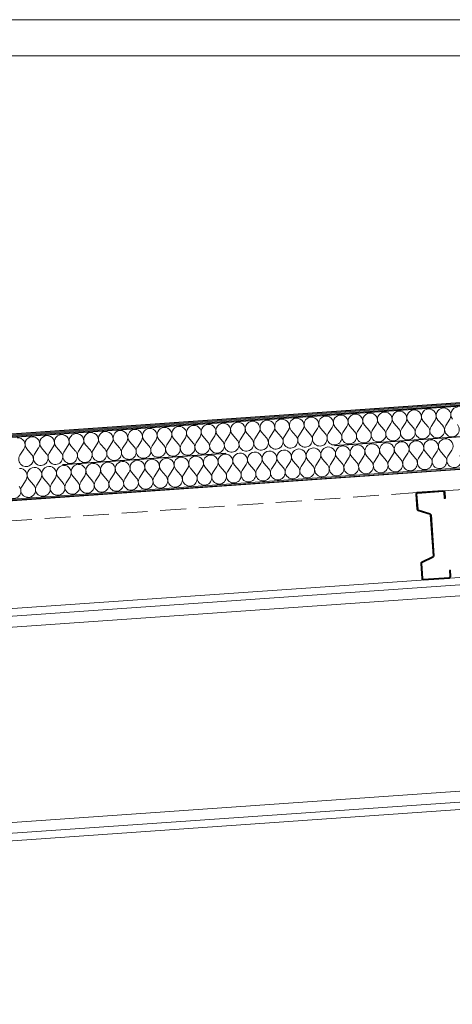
# Model space of a CAD drawing. Header units: millimetres. Extents: x 30792 to 66615, y -300 to 6970.
# Tile 19 of 58: x 39932 to 40772, y 5022 to 6935. Entities that reach past the tile are written whole.
import ezdxf

# ---------------------------------------------------------------- set-up
doc = ezdxf.new("R2010")
doc.units = ezdxf.units.MM
doc.header["$MEASUREMENT"] = 0
for name, pattern in [('Discontinu', [529.166651, 317.499995, -211.666656]), ('Pointillé', [75, 50, -25]), ('Wipeout_Contour', [1000, 0, -1000])]:
    doc.linetypes.add(name, pattern=pattern)
for name, color, linetype in [('Finitions - Etanchéité.5-Etanchéité', 7, 'Continuous'), ('Métal _ Charpente Couverture.Charp_Couv_Bard_Métal', 7, 'Continuous'), ('Métal _ Charpente.Charp_Couv_Bard_Métal', 7, 'Continuous'), ('Métal _ Finitions.Charp_Couv_Bard_Méta', 7, 'Continuous')]:
    doc.layers.add(name, color=color, linetype=linetype)

# ---------------------------------------------------------------- blocks, each defined once
blk = doc.blocks.new('*X44')
at = {"layer": 'Finitions - Etanchéité.5-Etanchéité', "linetype": 'Continuous', "lineweight": 15, "true_color": 0x2e45b3}
blk.add_hatch(color=175, dxfattribs=at).paths.add_polyline_path([(33938.3, 5707.5), (33938.3, 5705.5), (48778.3, 6743.3), (48778.3, 6745.3)])
blk = doc.blocks.new('*X45')
at = {"layer": 'Finitions - Etanchéité.5-Etanchéité', "linetype": 'Continuous', "lineweight": 15, "true_color": 0x6a6a6a}
blk.add_hatch(color=251, dxfattribs=at).paths.add_polyline_path([(33938.3, 5709.5), (33938.3, 5707.5), (48778.3, 6745.3), (48778.3, 6747.3)])
blk = doc.blocks.new('*X46')
at = {"layer": 'Finitions - Etanchéité.5-Etanchéité', "linetype": 'Continuous', "lineweight": 15, "true_color": 0xe8e8e8}
blk.add_hatch(color=254, dxfattribs=at).paths.add_polyline_path([(33938.3, 5711.6), (33938.3, 5709.5), (48778.3, 6747.3), (48778.3, 6749.3)])
blk = doc.blocks.new('*X47')
at = {"layer": 'Finitions - Etanchéité.5-Etanchéité', "color": 2, "linetype": 'Continuous', "lineweight": 15, "true_color": 0xfee600}
for p, q in [((40502.6, 6128.8), (40510.3, 6140.8)), ((40525.4, 6130.4), (40516, 6141.2)), ((40531.1, 6130.8), (40538.8, 6142.7)), ((40553.9, 6132.3), (40544.5, 6143.1)), ((40559.6, 6132.7), (40567.3, 6144.7)), ((40582.4, 6134.3), (40573, 6145.1)), ((40588.1, 6134.7), (40595.8, 6146.7)), ((40610.9, 6136.3), (40601.5, 6147.1)), ((40616.6, 6136.7), (40624.3, 6148.7)), ((40639.4, 6138.3), (40630, 6149.1)), ((40645.1, 6138.7), (40652.8, 6150.7)), ((40667.9, 6140.3), (40658.5, 6151.1)), ((40673.6, 6140.7), (40681.3, 6152.7)), ((40696.4, 6142.3), (40687, 6153.1)), ((40702.1, 6142.7), (40709.8, 6154.7)), ((40724.9, 6144.3), (40715.5, 6155.1)), ((40730.6, 6144.7), (40738.3, 6156.7)), ((40753.4, 6146.3), (40744, 6157.1)), ((40759.1, 6146.7), (40766.8, 6158.7)), ((40246.1, 6110.8), (40253.8, 6122.8)), ((40268.9, 6112.4), (40259.5, 6123.2)), ((40274.6, 6112.8), (40282.3, 6124.8)), ((40297.4, 6114.4), (40288, 6125.2)), ((40303.1, 6114.8), (40310.8, 6126.8)), ((40325.9, 6116.4), (40316.5, 6127.2)), ((40331.6, 6116.8), (40339.3, 6128.8)), ((40354.4, 6118.4), (40345, 6129.2)), ((40360.1, 6118.8), (40367.8, 6130.8)), ((40382.9, 6120.4), (40373.5, 6131.2)), ((40388.6, 6120.8), (40396.3, 6132.8)), ((40411.4, 6122.4), (40402, 6133.2)), ((40417.1, 6122.8), (40424.8, 6134.8)), ((40439.9, 6124.4), (40430.5, 6135.2)), ((40445.6, 6124.8), (40453.3, 6136.8)), ((40468.4, 6126.4), (40459, 6137.2)), ((40474.1, 6126.8), (40481.8, 6138.8)), ((40496.9, 6128.4), (40487.5, 6139.2)), ((39961, 6090.9), (39968.8, 6102.9)), ((39983.8, 6092.5), (39974.5, 6103.3)), ((39989.5, 6092.9), (39997.3, 6104.9)), ((40012.3, 6094.5), (40003, 6105.3)), ((40018, 6094.9), (40025.8, 6106.9)), ((40040.8, 6096.5), (40031.5, 6107.3)), ((40046.5, 6096.9), (40054.3, 6108.9)), ((40069.3, 6098.5), (40060, 6109.3)), ((40075, 6098.9), (40082.8, 6110.9)), ((40097.8, 6100.5), (40088.5, 6111.3)), ((40103.5, 6100.9), (40111.3, 6112.9)), ((40126.3, 6102.4), (40117, 6113.3)), ((40132, 6102.8), (40139.8, 6114.8)), ((40154.8, 6104.4), (40145.5, 6115.2)), ((40160.5, 6104.8), (40168.3, 6116.8)), ((40183.3, 6106.4), (40174, 6117.2)), ((40189.1, 6106.8), (40196.8, 6118.8)), ((40211.9, 6108.4), (40202.5, 6119.2)), ((40217.6, 6108.8), (40225.3, 6120.8)), ((40240.4, 6110.4), (40231, 6121.2)), ((39932.5, 6088.9), (39940.3, 6100.9)), ((39955.3, 6090.5), (39946, 6101.3))]:
    blk.add_line(p, q, dxfattribs=at)
for centre, start, end in [((40726.3, 6164.5), 94, 220.8699), ((40726.3, 6164.5), 327.1301, 94), ((40754.8, 6166.4), 94, 220.8699), ((40754.8, 6166.4), 327.1301, 94), ((40783.3, 6168.4), 94, 220.8699), ((40469.8, 6146.5), 94, 220.8699), ((40469.8, 6146.5), 327.1301, 94), ((40498.3, 6148.5), 94, 220.8699), ((40498.3, 6148.5), 327.1301, 94), ((40526.8, 6150.5), 94, 220.8699), ((40526.8, 6150.5), 327.1301, 94), ((40555.3, 6152.5), 94, 220.8699), ((40555.3, 6152.5), 327.1301, 94), ((40583.8, 6154.5), 94, 220.8699), ((40583.8, 6154.5), 327.1301, 94), ((40612.3, 6156.5), 94, 220.8699), ((40612.3, 6156.5), 327.1301, 94), ((40640.8, 6158.5), 94, 220.8699), ((40640.8, 6158.5), 327.1301, 94), ((40669.3, 6160.5), 94, 220.8699), ((40669.3, 6160.5), 327.1301, 94), ((40697.8, 6162.5), 94, 220.8699), ((40697.8, 6162.5), 327.1301, 94), ((40184.8, 6126.6), 94, 220.8699), ((40184.8, 6126.6), 327.1301, 94), ((40213.3, 6128.6), 94, 220.8699), ((40213.3, 6128.6), 327.1301, 94), ((40241.8, 6130.6), 94, 220.8699), ((40241.8, 6130.6), 327.1301, 94), ((40270.3, 6132.6), 94, 220.8699), ((40270.3, 6132.6), 327.1301, 94), ((40298.8, 6134.6), 94, 220.8699), ((40298.8, 6134.6), 327.1301, 94), ((40327.3, 6136.6), 94, 220.8699), ((40327.3, 6136.6), 327.1301, 94), ((40355.8, 6138.5), 94, 220.8699), ((40355.8, 6138.5), 327.1301, 94), ((40384.3, 6140.5), 94, 220.8699), ((40384.3, 6140.5), 327.1301, 94), ((40412.8, 6142.5), 94, 220.8699), ((40412.8, 6142.5), 327.1301, 94), ((40441.3, 6144.5), 94, 220.8699), ((40441.3, 6144.5), 327.1301, 94), ((40685.6, 6133), 147.1301, 40.8699), ((40714.1, 6135), 147.1301, 40.8699), ((40742.6, 6136.9), 147.1301, 40.8699), ((40771.1, 6138.9), 147.1301, 40.8699), ((39928.3, 6108.6), 327.1301, 94), ((39956.8, 6110.6), 94, 220.8699), ((39956.8, 6110.6), 327.1301, 94), ((39985.3, 6112.6), 94, 220.8699), ((39985.3, 6112.6), 327.1301, 94), ((40013.8, 6114.6), 94, 220.8699), ((40013.8, 6114.6), 327.1301, 94), ((40042.3, 6116.6), 94, 220.8699), ((40042.3, 6116.6), 327.1301, 94), ((40070.8, 6118.6), 94, 220.8699), ((40070.8, 6118.6), 327.1301, 94), ((40099.3, 6120.6), 94, 220.8699), ((40099.3, 6120.6), 327.1301, 94), ((40127.8, 6122.6), 94, 220.8699), ((40127.8, 6122.6), 327.1301, 94), ((40156.3, 6124.6), 94, 220.8699), ((40156.3, 6124.6), 327.1301, 94), ((40400.6, 6113), 147.1301, 40.8699), ((40429.1, 6115), 147.1301, 40.8699), ((40457.6, 6117), 147.1301, 40.8699), ((40486.1, 6119), 147.1301, 40.8699), ((40514.6, 6121), 147.1301, 40.8699), ((40543.1, 6123), 147.1301, 40.8699), ((40571.6, 6125), 147.1301, 40.8699), ((40600.1, 6127), 147.1301, 40.8699), ((40628.6, 6129), 147.1301, 40.8699), ((40657.1, 6131), 147.1301, 40.8699), ((40115.5, 6093.1), 147.1301, 40.8699), ((40144, 6095.1), 147.1301, 40.8699), ((40172.5, 6097.1), 147.1301, 40.8699), ((40201, 6099.1), 147.1301, 40.8699), ((40229.6, 6101.1), 147.1301, 40.8699), ((40258.1, 6103.1), 147.1301, 40.8699), ((40286.6, 6105.1), 147.1301, 40.8699), ((40315.1, 6107.1), 147.1301, 40.8699), ((40343.6, 6109), 147.1301, 40.8699), ((40372.1, 6111), 147.1301, 40.8699), ((39944.5, 6081.1), 147.1301, 40.8699), ((39973, 6083.1), 147.1301, 40.8699), ((40001.5, 6085.1), 147.1301, 40.8699), ((40030, 6087.1), 147.1301, 40.8699), ((40058.5, 6089.1), 147.1301, 40.8699), ((40087, 6091.1), 147.1301, 40.8699)]:
    blk.add_arc(centre, 14.3, start, end, dxfattribs=at)
blk = doc.blocks.new('*X48')
at = {"layer": 'Finitions - Etanchéité.5-Etanchéité', "color": 2, "linetype": 'Continuous', "lineweight": 15, "true_color": 0xfee600}
for p, q in [((40558.1, 6072.5), (40548.7, 6083.3)), ((40563.8, 6072.9), (40571.5, 6084.9)), ((40586.6, 6074.5), (40577.2, 6085.3)), ((40592.3, 6074.9), (40600, 6086.9)), ((40615.1, 6076.5), (40605.7, 6087.3)), ((40620.8, 6076.9), (40628.5, 6088.9)), ((40643.6, 6078.5), (40634.2, 6089.3)), ((40649.3, 6078.9), (40657, 6090.9)), ((40672.1, 6080.5), (40662.7, 6091.3)), ((40677.8, 6080.9), (40685.5, 6092.9)), ((40700.6, 6082.5), (40691.2, 6093.3)), ((40706.3, 6082.9), (40714, 6094.9)), ((40729.1, 6084.4), (40719.7, 6095.3)), ((40734.8, 6084.8), (40742.5, 6096.8)), ((40757.6, 6086.4), (40748.2, 6097.2)), ((40763.3, 6086.8), (40771, 6098.8)), ((40278.7, 6053), (40286.5, 6065)), ((40301.5, 6054.6), (40292.2, 6065.4)), ((40307.2, 6055), (40315, 6067)), ((40330, 6056.5), (40320.7, 6067.3)), ((40335.7, 6056.9), (40343.5, 6068.9)), ((40358.5, 6058.5), (40349.2, 6069.3)), ((40364.2, 6058.9), (40372, 6070.9)), ((40387, 6060.5), (40377.7, 6071.3)), ((40392.7, 6060.9), (40400.5, 6072.9)), ((40415.5, 6062.5), (40406.2, 6073.3)), ((40421.3, 6062.9), (40429, 6074.9)), ((40444.1, 6064.5), (40434.7, 6075.3)), ((40449.8, 6064.9), (40457.5, 6076.9)), ((40472.6, 6066.5), (40463.2, 6077.3)), ((40478.3, 6066.9), (40486, 6078.9)), ((40501.1, 6068.5), (40491.7, 6079.3)), ((40506.8, 6068.9), (40514.5, 6080.9)), ((40529.6, 6070.5), (40520.2, 6081.3)), ((40535.3, 6070.9), (40543, 6082.9)), ((39993.7, 6033), (40001.5, 6045)), ((40016.5, 6034.6), (40007.2, 6045.4)), ((40022.2, 6035), (40030, 6047)), ((40045, 6036.6), (40035.7, 6047.4)), ((40050.7, 6037), (40058.5, 6049)), ((40073.5, 6038.6), (40064.2, 6049.4)), ((40079.2, 6039), (40087, 6051)), ((40102, 6040.6), (40092.7, 6051.4)), ((40107.7, 6041), (40115.5, 6053)), ((40130.5, 6042.6), (40121.2, 6053.4)), ((40136.2, 6043), (40144, 6055)), ((40159, 6044.6), (40149.7, 6055.4)), ((40164.7, 6045), (40172.5, 6057)), ((40187.5, 6046.6), (40178.2, 6057.4)), ((40193.2, 6047), (40201, 6059)), ((40216, 6048.6), (40206.7, 6059.4)), ((40221.7, 6049), (40229.5, 6061)), ((40244.5, 6050.6), (40235.2, 6061.4)), ((40250.2, 6051), (40258, 6063)), ((40273, 6052.6), (40263.7, 6063.4)), ((39936.7, 6029), (39944.5, 6041)), ((39959.5, 6030.6), (39950.2, 6041.4)), ((39965.2, 6031), (39973, 6043)), ((39988, 6032.6), (39978.7, 6043.4))]:
    blk.add_line(p, q, dxfattribs=at)
for centre, start, end in [((40502.5, 6088.7), 94, 220.8699), ((40502.5, 6088.7), 327.1301, 94), ((40531, 6090.6), 94, 220.8699), ((40531, 6090.6), 327.1301, 94), ((40559.5, 6092.6), 94, 220.8699), ((40559.5, 6092.6), 327.1301, 94), ((40588, 6094.6), 94, 220.8699), ((40588, 6094.6), 327.1301, 94), ((40616.5, 6096.6), 94, 220.8699), ((40616.5, 6096.6), 327.1301, 94), ((40645, 6098.6), 94, 220.8699), ((40645, 6098.6), 327.1301, 94), ((40673.5, 6100.6), 94, 220.8699), ((40673.5, 6100.6), 327.1301, 94), ((40702, 6102.6), 94, 220.8699), ((40702, 6102.6), 327.1301, 94), ((40730.5, 6104.6), 94, 220.8699), ((40730.5, 6104.6), 327.1301, 94), ((40759, 6106.6), 94, 220.8699), ((40759, 6106.6), 327.1301, 94), ((40217.5, 6068.7), 327.1301, 94), ((40246, 6070.7), 94, 220.8699), ((40246, 6070.7), 327.1301, 94), ((40274.5, 6072.7), 94, 220.8699), ((40274.5, 6072.7), 327.1301, 94), ((40303, 6074.7), 94, 220.8699), ((40303, 6074.7), 327.1301, 94), ((40331.5, 6076.7), 94, 220.8699), ((40331.5, 6076.7), 327.1301, 94), ((40360, 6078.7), 94, 220.8699), ((40360, 6078.7), 327.1301, 94), ((40388.5, 6080.7), 94, 220.8699), ((40388.5, 6080.7), 327.1301, 94), ((40417, 6082.7), 94, 220.8699), ((40417, 6082.7), 327.1301, 94), ((40445.5, 6084.7), 94, 220.8699), ((40445.5, 6084.7), 327.1301, 94), ((40474, 6086.7), 94, 220.8699), ((40474, 6086.7), 327.1301, 94), ((40718.3, 6075.1), 147.1301, 40.8699), ((40746.8, 6077.1), 147.1301, 40.8699), ((40775.3, 6079.1), 147.1301, 40.8699), ((39961, 6050.8), 94, 220.8699), ((39961, 6050.8), 327.1301, 94), ((39989.5, 6052.8), 94, 220.8699), ((39989.5, 6052.8), 327.1301, 94), ((40018, 6054.8), 94, 220.8699), ((40018, 6054.8), 327.1301, 94), ((40046.5, 6056.8), 94, 220.8699), ((40046.5, 6056.8), 327.1301, 94), ((40075, 6058.8), 94, 220.8699), ((40075, 6058.8), 327.1301, 94), ((40103.5, 6060.8), 94, 220.8699), ((40103.5, 6060.8), 327.1301, 94), ((40132, 6062.7), 94, 220.8699), ((40132, 6062.7), 327.1301, 94), ((40160.5, 6064.7), 94, 220.8699), ((40160.5, 6064.7), 327.1301, 94), ((40189, 6066.7), 94, 220.8699), ((40189, 6066.7), 327.1301, 94), ((40217.5, 6068.7), 94, 220.8699), ((40433.2, 6055.2), 147.1301, 40.8699), ((40461.8, 6057.2), 147.1301, 40.8699), ((40490.3, 6059.2), 147.1301, 40.8699), ((40518.8, 6061.2), 147.1301, 40.8699), ((40547.3, 6063.1), 147.1301, 40.8699), ((40575.8, 6065.1), 147.1301, 40.8699), ((40604.3, 6067.1), 147.1301, 40.8699), ((40632.8, 6069.1), 147.1301, 40.8699), ((40661.3, 6071.1), 147.1301, 40.8699), ((40689.8, 6073.1), 147.1301, 40.8699), ((39932.5, 6048.8), 327.1301, 94), ((40176.7, 6037.2), 147.1301, 40.8699), ((40205.2, 6039.2), 147.1301, 40.8699), ((40233.7, 6041.2), 147.1301, 40.8699), ((40262.2, 6043.2), 147.1301, 40.8699), ((40290.7, 6045.2), 147.1301, 40.8699), ((40319.2, 6047.2), 147.1301, 40.8699), ((40347.7, 6049.2), 147.1301, 40.8699), ((40376.2, 6051.2), 147.1301, 40.8699), ((40404.7, 6053.2), 147.1301, 40.8699), ((39920.2, 6019.3), 147.1301, 40.8699), ((39948.7, 6021.3), 147.1301, 40.8699), ((39977.2, 6023.3), 147.1301, 40.8699), ((40005.7, 6025.3), 147.1301, 40.8699), ((40034.2, 6027.3), 147.1301, 40.8699), ((40062.7, 6029.3), 147.1301, 40.8699), ((40091.2, 6031.3), 147.1301, 40.8699), ((40119.7, 6033.2), 147.1301, 40.8699), ((40148.2, 6035.2), 147.1301, 40.8699)]:
    blk.add_arc(centre, 14.3, start, end, dxfattribs=at)
blk = doc.blocks.new('Élément de coupe_35')
at = {"layer": 'Finitions - Etanchéité.5-Etanchéité', "linetype": 'Continuous', "lineweight": 15, "true_color": 0x3e35cc}
blk.add_hatch(color=182, dxfattribs=at).paths.add_polyline_path([(33938.3, 5585.2), (33938.3, 5583.2), (48778.3, 6621), (48778.3, 6623)])
at = {"layer": 'Finitions - Etanchéité.5-Etanchéité', "linetype": 'Continuous', "lineweight": 15, "true_color": 0x2e45b3}
h = blk.add_hatch(dxfattribs=at)
h.set_pattern_fill('Acier', color=175, style=0, pattern_type=2)
h.set_pattern_definition([(49, (0, 0), (-84.90483, 73.80664), []), (49, (-28.3, 24.6), (-84.90483, 73.80664), [])])
h.paths.add_polyline_path([(33938.3, 5583.2), (33938.3, 5582.3), (48778.3, 6620.1), (48778.3, 6621)])
at = {"layer": 'Finitions - Etanchéité.5-Etanchéité', "lineweight": 0}
for name in ['*X46', '*X45', '*X44']:
    blk.add_blockref(name, (0, 0), dxfattribs=at)
at = {"color": 254, "linetype": 'Wipeout_Contour', "lineweight": 0, "ltscale": 167295.306483}
blk.add_wipeout([(33938.3, 5705.5), (33938.3, 5645.4), (48778.3, 6683.1), (48778.3, 6743.3)], dxfattribs=at).dxf.layer = 'Finitions - Etanchéité.5-Etanchéité'
at = {"layer": 'Finitions - Etanchéité.5-Etanchéité', "lineweight": 0}
blk.add_blockref('*X47', (0, 0), dxfattribs=at)
at = {"color": 254, "linetype": 'Wipeout_Contour', "lineweight": 0, "ltscale": 167259.239096}
blk.add_wipeout([(33938.3, 5645.4), (33938.3, 5585.2), (48778.3, 6623), (48778.3, 6683.1)], dxfattribs=at).dxf.layer = 'Finitions - Etanchéité.5-Etanchéité'
at = {"layer": 'Finitions - Etanchéité.5-Etanchéité', "color": 7, "linetype": 'Continuous', "lineweight": 25}
for p, q in [((48778.3, 6749.3), (33938.3, 5711.6)), ((48778.3, 6743.3), (33938.3, 5705.5))]:
    blk.add_line(p, q, dxfattribs=at)
at = {"layer": 'Finitions - Etanchéité.5-Etanchéité', "color": 7, "linetype": 'Continuous', "lineweight": 15}
for p, q in [((48778.3, 6747.3), (33938.3, 5709.5)), ((48778.3, 6745.3), (33938.3, 5707.5)), ((48778.3, 6623), (33938.3, 5585.2)), ((48778.3, 6621), (33938.3, 5583.2)), ((48778.3, 6620.1), (33938.3, 5582.3))]:
    blk.add_line(p, q, dxfattribs=at)
at = {"layer": 'Finitions - Etanchéité.5-Etanchéité', "color": 7, "linetype": 'Discontinu', "lineweight": 25}
blk.add_line((48778.3, 6683.1), (33938.3, 5645.4), dxfattribs=at)
at = {"layer": 'Finitions - Etanchéité.5-Etanchéité', "color": 251, "linetype": 'Pointillé', "lineweight": 15, "true_color": 0x6a6a6a}
for p, q in [((42150.3, 6117.4), (40753.7, 6019.7)), ((40703.9, 6016.2), (39307.3, 5918.6))]:
    blk.add_line(p, q, dxfattribs=at)
at = {"layer": 'Finitions - Etanchéité.5-Etanchéité', "lineweight": 0}
blk.add_blockref('*X48', (0, 0), dxfattribs=at)
blk = doc.blocks.new('Élément de coupe_54')
at = {"layer": 'Métal _ Charpente Couverture.Charp_Couv_Bard_Métal', "linetype": 'Continuous', "lineweight": 15, "true_color": 0x2e45b3}
h = blk.add_hatch(dxfattribs=at)
h.set_pattern_fill('Acier', color=175, style=0, pattern_type=2)
h.set_pattern_definition([(135, (0, 0), (79.5495, 79.5495), []), (135, (-26.52, -26.52), (79.5495, 79.5495), [])])
h.paths.add_polyline_path([(40753.7, 6019.7), (40703.9, 6016.2), (40701.8, 6015.2), (40701.1, 6013), (40703.1, 5984.1), (40703.7, 5982.5), (40705.2, 5981.5), (40727.9, 5974.2), (40728.6, 5973.7), (40729, 5972.9), (40734.5, 5893.1), (40734.3, 5892.2), (40733.7, 5891.6), (40712.2, 5881.2), (40710.9, 5880), (40710.5, 5878.3), (40712.5, 5849.4), (40713.6, 5847.4), (40715.7, 5846.7), (40765.6, 5850.1), (40767.7, 5851.2), (40768.4, 5853.3), (40767.6, 5865.3), (40766.1, 5865.2), (40766.9, 5853.2), (40766.5, 5852.2), (40765.5, 5851.6), (40715.6, 5848.2), (40714.5, 5848.5), (40714, 5849.5), (40712, 5878.4), (40712.2, 5879.3), (40712.8, 5879.9), (40734.3, 5890.3), (40735.6, 5891.5), (40736, 5893.2), (40730.5, 5973), (40729.8, 5974.6), (40728.4, 5975.6), (40705.6, 5982.9), (40704.9, 5983.4), (40704.6, 5984.2), (40702.6, 6013.1), (40702.9, 6014.2), (40704, 6014.7), (40753.9, 6018.2), (40754.9, 6017.9), (40755.5, 6016.8), (40756.3, 6004.9), (40757.8, 6005), (40757, 6016.9), (40755.9, 6019)])
at = {"layer": 'Métal _ Charpente Couverture.Charp_Couv_Bard_Métal', "color": 7, "linetype": 'Continuous', "lineweight": 25}
for p, q in [((40703.9, 6016.2), (40701.8, 6015.2)), ((40753.7, 6019.7), (40703.9, 6016.2)), ((40753.7, 6019.7), (40755.9, 6019)), ((40757.8, 6005), (40756.3, 6004.9)), ((40767.6, 5865.3), (40766.1, 5865.2))]:
    blk.add_line(p, q, dxfattribs=at)
at = {"layer": 'Métal _ Charpente Couverture.Charp_Couv_Bard_Métal', "color": 7, "linetype": 'Continuous', "lineweight": 25, "flags": 128}
for points in [[(40701.8, 6015.2), (40701.1, 6013), (40703.1, 5984.1), (40703.7, 5982.5)], [(40702.9, 6014.2), (40702.6, 6013.1), (40704.6, 5984.2), (40704.9, 5983.4)], [(40754.9, 6017.9), (40753.9, 6018.2), (40704, 6014.7), (40702.9, 6014.2)], [(40754.9, 6017.9), (40755.5, 6016.8), (40756.3, 6004.9)], [(40755.9, 6019), (40757, 6016.9), (40757.8, 6005)], [(40703.7, 5982.5), (40705.2, 5981.5), (40727.9, 5974.2), (40728.6, 5973.7)], [(40704.9, 5983.4), (40705.6, 5982.9), (40728.4, 5975.6), (40729.8, 5974.6)], [(40728.6, 5973.7), (40729, 5972.9), (40734.5, 5893.1), (40734.3, 5892.2)], [(40729.8, 5974.6), (40730.5, 5973), (40736, 5893.2), (40735.6, 5891.5)], [(40734.3, 5892.2), (40733.7, 5891.6), (40712.2, 5881.2), (40710.9, 5880)], [(40710.9, 5880), (40710.5, 5878.3), (40712.5, 5849.4), (40713.6, 5847.4)], [(40712.2, 5879.3), (40712, 5878.4), (40714, 5849.5), (40714.5, 5848.5)], [(40735.6, 5891.5), (40734.3, 5890.3), (40712.8, 5879.9), (40712.2, 5879.3)], [(40766.1, 5865.2), (40766.9, 5853.2), (40766.5, 5852.2)], [(40767.6, 5865.3), (40768.4, 5853.3), (40767.7, 5851.2)], [(40713.6, 5847.4), (40715.7, 5846.7), (40765.6, 5850.1), (40767.7, 5851.2)], [(40714.5, 5848.5), (40715.6, 5848.2), (40765.5, 5851.6), (40766.5, 5852.2)]]:
    blk.add_lwpolyline(points, dxfattribs=at)
blk = doc.blocks.new('Élément de coupe_63')
at = {"layer": 'Métal _ Finitions.Charp_Couv_Bard_Méta', "color": 7, "linetype": 'Continuous', "lineweight": 15}
for p, q in [((34067.3, 6935), (44196.6, 6935)), ((34067.3, 6865), (43999.5, 6865))]:
    blk.add_line(p, q, dxfattribs=at)
blk = doc.blocks.new('Élément de coupe_115')
at = {"layer": 'Métal _ Charpente.Charp_Couv_Bard_Métal', "color": 7, "linetype": 'Continuous', "lineweight": 15}
for p, q in [((47840.6, 6344.8), (35166.2, 5458.5)), ((47841.6, 6330.3), (35167.3, 5444)), ((47843.1, 6309.3), (35168.7, 5423)), ((47869.5, 5931.4), (35195.1, 5045.2)), ((47870.9, 5910.5), (35196.6, 5024.2)), ((47872, 5895.9), (35197.6, 5009.6))]:
    blk.add_line(p, q, dxfattribs=at)

msp = doc.modelspace()

# ---------------------------------------------------------------- block references
at = {"layer": 'Finitions - Etanchéité.5-Etanchéité', "lineweight": 0}
msp.add_blockref('Élément de coupe_35', (0, 0), dxfattribs=at)
at = {"layer": 'Métal _ Finitions.Charp_Couv_Bard_Méta', "lineweight": 0}
msp.add_blockref('Élément de coupe_63', (0, 0), dxfattribs=at)

# ---------------------------------------------------------------- next in the draw order: block references
at = {"layer": 'Métal _ Charpente Couverture.Charp_Couv_Bard_Métal', "lineweight": 0}
msp.add_blockref('Élément de coupe_54', (0, 0), dxfattribs=at)
at = {"layer": 'Métal _ Charpente.Charp_Couv_Bard_Métal', "lineweight": 0}
msp.add_blockref('Élément de coupe_115', (0, 0), dxfattribs=at)

doc.saveas('drawing.dxf')
